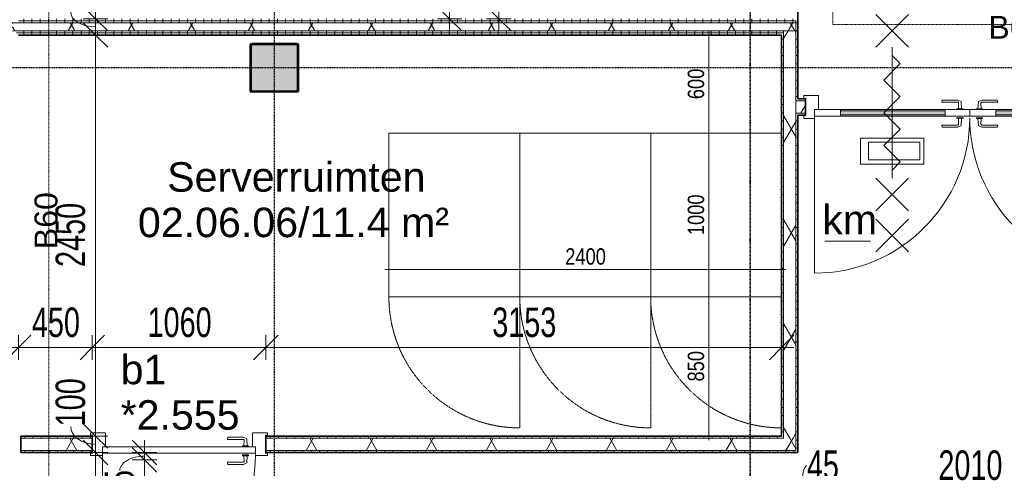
# Model space of a CAD drawing. Header units: millimetres. Extents: x -80560 to 110805, y -11020 to 52719.
# Tile 110 of 182: x 71139 to 77156, y 20153 to 22894. Entities that reach past the tile are written whole.
import ezdxf

# ---------------------------------------------------------------- set-up
doc = ezdxf.new("R2010")
doc.units = ezdxf.units.MM
for name, pattern in [('CENTER2', [20, 8, -4, 4, -4]), ('DASHDOT2', [8, 4, -2, 0, -2]), ('DASHED2-1', [3, 2, -1])]:
    doc.linetypes.add(name, pattern=pattern)
for name, color, linetype, lineweight in [('A-ANNO-DIMS', 211, 'Continuous', 9), ('A-ANNO-DIMS-100', 211, 'Continuous', 9), ('A-ANNO-NOTE', 131, 'Continuous', 18), ('A-AREA-IDEN', 2, 'Continuous', 9), ('A-DETL', 90, 'Continuous', 18), ('A-DETL-GENF', 92, 'Continuous', 18), ('A-DOOR', 31, 'Continuous', 18), ('A-FLOR-OVHD', 1, 'DASHED2-1', 18), ('A-GLAZ', 151, 'Continuous', 18), ('A-GLAZ-IDEN', 152, 'Continuous', 18), ('A-WALL', 113, 'Continuous', 35), ('A-WALL-PATT', 111, 'Continuous', 35), ('G-ANNO-SYMB', 111, 'Continuous', 9), ('G-ANNO-TEXT', 231, 'Continuous', 9), ('I-WALL', 2, 'Continuous', 18), ('S-COLS', 52, 'Continuous', 18), ('S-GRID', 1, 'Continuous', 9)]:
    doc.layers.add(name, color=color, linetype=linetype, lineweight=lineweight)
doc.styles.add('Arial', font='arial.ttf', dxfattribs={"height": 180})
doc.styles.add('Arial_1', font='arial.ttf', dxfattribs={"height": 140})
doc.styles.add('Arial_6', font='arial.ttf', dxfattribs={"width": 0.7, "height": 180})
doc.styles.add('Arial_7', font='arial.ttf', dxfattribs={"width": 0.8, "height": 100})
doc.dimstyles.new('n3o_1_0', dxfattribs={"dimscale": 304.8, "dimtxt": 102.02594, "dimasz": 0, "dimexe": 0.082021, "dimexo": 0.0625, "dimgap": 0, "dimtad": 1, "dimdec": 0, "dimdsep": 46, "dimtxsty": 'Arial_7', "dimblk1": 'NONE', "dimblk2": 'NONE', "dimsah": 1, "dimcen": 0.09, "dimdle": 0.082021, "dimazin": 0, "dimtfac": 1, "dimtdec": 4, "dimtix": 1, "dimtmove": 0, "dimatfit": 3, "dimfxl": 0.082021, "dimfxlon": 1, "dimtvp": 1, "dimtolj": 1, "dimtzin": 0, "dimarcsym": 2})
doc.dimstyles.new('n3o_1_8_1', dxfattribs={"dimscale": 304.8, "dimtxt": 183.646692, "dimasz": 0.492126, "dimexe": 0.246063, "dimexo": 0.0625, "dimgap": 0.032808, "dimtad": 1, "dimdec": 0, "dimdsep": 46, "dimtxsty": 'Arial_6', "dimblk1": 'OBLIQUE', "dimblk2": 'OBLIQUE', "dimsah": 1, "dimcen": 0.09, "dimdle": 0.246063, "dimazin": 0, "dimtfac": 1, "dimtdec": 4, "dimtix": 1, "dimtmove": 1, "dimatfit": 3, "dimfxl": 0.246063, "dimfxlon": 1, "dimtvp": 1, "dimtolj": 1, "dimtzin": 0, "dimarcsym": 2})
doc.dimstyles.new('n3o_1_8_3', dxfattribs={"dimscale": 304.8, "dimtxt": 183.646692, "dimasz": 0.492126, "dimexe": 0.246063, "dimexo": 0.0625, "dimgap": 0.032808, "dimtad": 1, "dimdec": 0, "dimdsep": 46, "dimtxsty": 'Arial_6', "dimblk1": 'OBLIQUE', "dimblk2": 'OBLIQUE', "dimsah": 1, "dimcen": 0.09, "dimdle": 0.246063, "dimazin": 0, "dimtfac": 1, "dimtdec": 4, "dimtix": 1, "dimtmove": 0, "dimatfit": 3, "dimfxl": 0.246063, "dimfxlon": 1, "dimtvp": 1, "dimtolj": 1, "dimtzin": 0, "dimarcsym": 2})
doc.dimstyles.new('n3o_1_8_4', dxfattribs={"dimscale": 304.8, "dimtxt": 183.646692, "dimasz": 0.492126, "dimexe": 0.246063, "dimexo": 0.0625, "dimgap": 0.032808, "dimtad": 1, "dimdec": 0, "dimdsep": 46, "dimtxsty": 'Arial_6', "dimblk1": 'OBLIQUE', "dimblk2": 'OBLIQUE', "dimsah": 1, "dimcen": 0.09, "dimdle": 0.246063, "dimazin": 0, "dimtfac": 1, "dimtdec": 4, "dimtix": 1, "dimtmove": 0, "dimatfit": 3, "dimfxl": 0.246063, "dimfxlon": 1, "dimtvp": 1, "dimtolj": 1, "dimtzin": 0, "dimarcsym": 2})
pattern_1 = [(360, (75794.82, 21575), (1e-13, 50), [])]
pattern_2 = [(60, (24894.82, 0), (-274.963, 158.75), []), (120, (24894.82, 0), (-274.963, -158.75), [])]
pattern_3 = [(270, (77089.57, 22410.5), (50, 2e-13), [])]
pattern_4 = [(270, (73519.82, 20350), (50, 1e-13), [])]
pattern_5 = [(270, (73513.57, 22900), (50, 3e-15), [])]

# ---------------------------------------------------------------- blocks, each defined once
blk = doc.blocks.new('19112_SW_LeonardoCollege_R2020_rvt-1-DO_02 tweede verdieping')
at = {"layer": 'S-COLS', "lineweight": 5}
h = blk.add_hatch(dxfattribs=at)
h.set_pattern_fill('FP_164', color=256, style=0, pattern_type=2)
h.set_pattern_definition([(45, (0, 0), (-99.99975, 99.99975), []), (45, (85, 0), (-99.99975, 99.99975), []), (45, (90, 0), (-99.99975, 99.99975), []), (45, (95, 0), (-99.99975, 99.99975), []), (45, (100, 0), (-99.99975, 99.99975), []), (45, (105, 0), (-99.99975, 99.99975), []), (45, (110, 0), (-99.99975, 99.99975), []), (45, (115, 0), (-99.99975, 99.99975), [])])
h.paths.add_polyline_path([(47938, 22450), (47946.5, 22453.5), (47950, 22462), (47950, 22738), (47946.5, 22746.5), (47938, 22750), (47662, 22750), (47653.5, 22746.5), (47650, 22738), (47650, 22462), (47653.5, 22453.5), (47662, 22450)], flags=0)
h.paths.add_polyline_path([(47666, 22458), (47660.3, 22460.3), (47658, 22466), (47658, 22734), (47660.3, 22739.7), (47666, 22742), (47934, 22742), (47939.7, 22739.7), (47942, 22734), (47942, 22466), (47939.7, 22460.3), (47934, 22458)], flags=0)
blk.add_hatch(color=256, dxfattribs=at).paths.add_polyline_path([(47666, 22458), (47934, 22458), (47939.7, 22460.3), (47942, 22466), (47942, 22734), (47939.7, 22739.7), (47934, 22742), (47666, 22742), (47660.3, 22739.7), (47658, 22734), (47658, 22466), (47660.3, 22460.3)], flags=0)
at = {"layer": 'S-COLS'}
for p, q in [((47938, 22750), (47662, 22750)), ((47650, 22738), (47650, 22462)), ((47658, 22466), (47658, 22734)), ((47666, 22742), (47934, 22742)), ((47942, 22734), (47942, 22466)), ((47950, 22462), (47950, 22738)), ((47662, 22450), (47938, 22450)), ((47934, 22458), (47666, 22458))]:
    blk.add_line(p, q, dxfattribs=at)
at = {"layer": 'S-COLS', "lineweight": 35}
for p, q in [((47658, 22734), (47658, 22466)), ((47934, 22742), (47666, 22742)), ((47942, 22466), (47942, 22734)), ((47666, 22458), (47934, 22458))]:
    blk.add_line(p, q, dxfattribs=at)
at = {"layer": 'S-COLS'}
for centre, radius, start, end in [((47662, 22738), 12, 90, 180), ((47938, 22738), 12, 0, 90), ((47666, 22734), 8, 90, 180), ((47934, 22734), 8, 0, 90), ((47662, 22462), 12, 180, 270), ((47666, 22466), 8, 180, 270), ((47934, 22466), 8, 270, 0), ((47938, 22462), 12, 270, 0)]:
    blk.add_arc(centre, radius, start, end, dxfattribs=at)
at = {"layer": 'S-COLS', "lineweight": 35}
for centre, start, end in [((47666, 22734), 90, 180), ((47934, 22734), 0, 90), ((47666, 22466), 180, 270), ((47934, 22466), 270, 0)]:
    blk.add_arc(centre, 8, start, end, dxfattribs=at)
blk = doc.blocks.new('32_n3o_deur_dubbel - 90x139_25_K_930x2_2410x2030_60zs_glasdeur _kleefmagneet_-34331232-DO_02 tweede verdieping')
at = {"layer": 'A-GLAZ'}
for p, q in [((-950, 69.5), (-1015, 69.5)), ((-1015, 69.5), (-1015, 52.5)), ((-950, 55.5), (-950, 69.5)), ((1015, 69.5), (950, 69.5)), ((950, 69.5), (950, 55.5)), ((1015, 52.5), (1015, 69.5)), ((-1015, 52.5), (-1003, 52.5)), ((-1003, 52.5), (-1003, -52.5)), ((-925, -69.5), (-925, 15.5)), ((925, 15.5), (925, -69.5)), ((1003, -52.5), (1003, 52.5)), ((1003, 52.5), (1015, 52.5)), ((-1003, -52.5), (-1015, -52.5)), ((-1015, -52.5), (-1015, -69.5)), ((1015, -52.5), (1003, -52.5)), ((1015, -69.5), (1015, -52.5)), ((-1015, -69.5), (-925, -69.5)), ((925, -69.5), (1015, -69.5))]:
    blk.add_line(p, q, dxfattribs=at)
blk = doc.blocks.new('30_n3o_deur_glasstrook - 40mm_draai_60min_zs_LS_dubbel-33400302-DO_02 tweede verdieping')
at = {"layer": 'A-DOOR'}
blk.add_hatch(color=256, dxfattribs=at).paths.add_polyline_path([(-160, 32), (-800, 32), (-800, 8), (-160, 8)], flags=0)
for p, q in [((-668.8, 175), (-668.8, 333.3)), ((-668.8, 333.3), (-281.2, 333.3)), ((-643.8, 200), (-643.8, 306.7)), ((-643.8, 306.7), (-331.2, 306.7)), ((-331.2, 306.7), (-331.2, 200)), ((-281.2, 333.3), (-281.2, 175)), ((-331.2, 200), (-643.8, 200)), ((-281.2, 175), (-668.8, 175)), ((-800, 40), (-950, 40)), ((-950, 40), (-950, 0)), ((-950, 0), (-800, 0)), ((-800, 0), (-800, 40)), ((-800, 40), (-160, 40)), ((-160, 32), (-800, 32)), ((-800, 32), (-800, 8)), ((-800, 8), (-160, 8)), ((-160, 0), (-800, 0)), ((0, 40), (-160, 40)), ((-160, 40), (-160, 0)), ((-160, 8), (-160, 32)), ((-160, 0), (0, 0)), ((0, 0), (0, 40))]:
    blk.add_line(p, q, dxfattribs=at)
blk = doc.blocks.new('30_n3o_deur_glasstrook - 40mm_draai_60min_zs_RS-33400324-DO_02 tweede verdieping')
at = {"layer": 'A-DOOR'}
blk.add_hatch(color=256, dxfattribs=at).paths.add_polyline_path([(-160, 32), (-800, 32), (-800, 8), (-160, 8)], flags=0)
for p, q in [((-668.8, 175), (-668.8, 333.3)), ((-668.8, 333.3), (-281.2, 333.3)), ((-643.8, 200), (-643.8, 306.7)), ((-643.8, 306.7), (-331.2, 306.7)), ((-331.2, 306.7), (-331.2, 200)), ((-281.2, 333.3), (-281.2, 175)), ((-331.2, 200), (-643.8, 200)), ((-281.2, 175), (-668.8, 175)), ((-800, 40), (-950, 40)), ((-950, 40), (-950, 0)), ((-950, 0), (-800, 0)), ((-800, 0), (-800, 40)), ((-800, 40), (-160, 40)), ((-160, 32), (-800, 32)), ((-800, 32), (-800, 8)), ((-800, 8), (-160, 8)), ((-160, 0), (-800, 0)), ((0, 40), (-160, 40)), ((-160, 40), (-160, 0)), ((-160, 8), (-160, 32)), ((-160, 0), (0, 0)), ((0, 0), (0, 40))]:
    blk.add_line(p, q, dxfattribs=at)
blk = doc.blocks.new('30_n3o_beslag_deurkruk_met_schild - std-875116-DO_02 tweede verdieping')
at = {"layer": 'A-DOOR'}
for p, q in [((-18.5, 0), (-18.5, -5)), ((18.5, -5), (18.5, 0)), ((-18.5, -5), (18.5, -5)), ((-7.8, -48.4), (-10, -5)), ((12.7, -58), (-7.8, -48.4)), ((10, -5), (8.3, -39.7)), ((108, -58), (12.7, -58)), ((13.3, -45), (111, -45)), ((111, -45), (108, -58))]:
    blk.add_line(p, q, dxfattribs=at)
at = {"layer": 'A-DOOR', "flags": 128}
blk.add_lwpolyline([(8.3, -39.7), (8.6, -41.7), (9.6, -43.4), (11.3, -44.6), (13.3, -45)], dxfattribs=at)
blk = doc.blocks.new('30_n3o_beslag_deurkruk_met_schild - std-V363-DO_02 tweede verdieping')
at = {"layer": 'A-DOOR'}
for p, q in [((18.5, 5), (-18.5, 5)), ((-18.5, 5), (-18.5, 0)), ((-10, 5), (-7.8, 48.4)), ((-7.8, 48.4), (12.7, 58)), ((8.3, 39.7), (10, 5)), ((12.7, 58), (108, 58)), ((111, 45), (13.3, 45)), ((18.5, 0), (18.5, 5)), ((108, 58), (111, 45)), ((-18.5, 0), (18.5, 0))]:
    blk.add_line(p, q, dxfattribs=at)
at = {"layer": 'A-DOOR', "flags": 128}
blk.add_lwpolyline([(13.3, 45), (11.3, 44.6), (9.6, 43.4), (8.6, 41.7), (8.3, 39.7)], dxfattribs=at)
blk = doc.blocks.new('00_n3o_symbool_swingangle - std-33400323-DO_02 tweede verdieping')
at = {"layer": 'A-DOOR'}
blk.add_line((-415, -10), (-415, -960), dxfattribs=at)
blk.add_arc((-415, -10), 950, 270, 0, dxfattribs=at)
blk = doc.blocks.new('30_n3o_beslag_deurkruk_met_schild - std-887349-DO_02 tweede verdieping')
at = {"layer": 'A-DOOR'}
for p, q in [((18.5, 5), (-18.5, 5)), ((-18.5, 5), (-18.5, 0)), ((-10, 5), (-7.8, 48.4)), ((-7.8, 48.4), (12.7, 58)), ((8.3, 39.7), (10, 5)), ((12.7, 58), (108, 58)), ((111, 45), (13.3, 45)), ((18.5, 0), (18.5, 5)), ((108, 58), (111, 45))]:
    blk.add_line(p, q, dxfattribs=at)
at = {"layer": 'A-DOOR', "flags": 128}
blk.add_lwpolyline([(13.3, 45), (11.3, 44.6), (9.6, 43.4), (8.6, 41.7), (8.3, 39.7)], dxfattribs=at)
blk = doc.blocks.new('30_n3o_beslag_deurkruk_met_schild - std-V364-DO_02 tweede verdieping')
at = {"layer": 'A-DOOR'}
for p, q in [((18.5, 0), (-18.5, 0)), ((-18.5, 0), (-18.5, -5)), ((18.5, -5), (18.5, 0)), ((-18.5, -5), (18.5, -5)), ((-7.8, -48.4), (-10, -5)), ((12.7, -58), (-7.8, -48.4)), ((10, -5), (8.3, -39.7)), ((108, -58), (12.7, -58)), ((13.3, -45), (111, -45)), ((111, -45), (108, -58))]:
    blk.add_line(p, q, dxfattribs=at)
at = {"layer": 'A-DOOR', "flags": 128}
blk.add_lwpolyline([(8.3, -39.7), (8.6, -41.7), (9.6, -43.4), (11.3, -44.6), (13.3, -45)], dxfattribs=at)
blk = doc.blocks.new('00_n3o_symbool_swingangle - std-33400336-DO_02 tweede verdieping')
at = {"layer": 'A-DOOR'}
blk.add_line((-415, 10), (-415, 960), dxfattribs=at)
blk.add_arc((-415, 10), 950, 360, 90, dxfattribs=at)
blk = doc.blocks.new('32_n3o_deur_enkel - 90x139_17_K_930_2410x1080-34072155-DO_02 tweede verdieping')
at = {"layer": 'A-GLAZ'}
for p, q in [((-467, 69.5), (-540, 69.5)), ((-540, 69.5), (-540, 54.5)), ((-467, 55.5), (-467, 69.5)), ((540, 69.5), (467, 69.5)), ((467, 69.5), (467, 55.5)), ((540, 54.5), (540, 69.5)), ((-540, 54.5), (-528, 54.5)), ((-528, 54.5), (-528, -54.5)), ((-450, -69.5), (-450, 15.5)), ((450, 15.5), (450, -69.5)), ((528, -54.5), (528, 54.5)), ((528, 54.5), (540, 54.5)), ((-528, -54.5), (-540, -54.5)), ((-540, -54.5), (-540, -69.5)), ((540, -54.5), (528, -54.5)), ((540, -69.5), (540, -54.5)), ((-540, -69.5), (-450, -69.5)), ((450, -69.5), (540, -69.5))]:
    blk.add_line(p, q, dxfattribs=at)
blk = doc.blocks.new('30_n3o_deur_dicht - 40mm_draai_LS-31987334-DO_02 tweede verdieping')
at = {"layer": 'A-DOOR'}
for p, q in [((0, 40), (-934, 40)), ((-934, 40), (-934, 0)), ((-934, 0), (0, 0)), ((0, 0), (0, 40))]:
    blk.add_line(p, q, dxfattribs=at)
blk = doc.blocks.new('00_n3o_symbool_swingangle - std-31745489-DO_02 tweede verdieping')
at = {"layer": 'A-DOOR'}
blk.add_line((-415, -10), (-415, -944), dxfattribs=at)
blk.add_arc((-415, -10), 934, 270, 0, dxfattribs=at)
blk = doc.blocks.new('01_n3o_symbool_lijn_met_tekst - brandwerend_B60-31177836-DO_02 tweede verdieping')
at = {"layer": 'A-DETL-GENF', "color": 3, "linetype": 'DASHDOT2'}
blk.add_line((0, 0), (3167.5, 0), dxfattribs=at)
blk = doc.blocks.new('01_n3o_symbool_lijn_met_tekst - brandwerend_B60-32697631-DO_02 tweede verdieping')
at = {"layer": 'A-DETL-GENF', "color": 3, "linetype": 'DASHDOT2'}
blk.add_line((0, 0), (340.5, 0), dxfattribs=at)
blk = doc.blocks.new('01_n3o_symbool_lijn_met_tekst - brandwerend_B60-31858809-DO_02 tweede verdieping')
at = {"layer": 'A-DETL-GENF', "color": 3, "linetype": 'DASHDOT2'}
blk.add_line((0, 0), (2160, 0), dxfattribs=at)
blk = doc.blocks.new('DIMBLOCK129-DO_02 tweede verdieping')
at = {"layer": 'A-ANNO-DIMS-100'}
for p, q in [((73369.8, 21367.4), (75819.8, 21367.4)), ((73394.8, 21367.4), (73394.8, 21392.4)), ((73394.8, 21367.4), (73394.8, 21342.4)), ((75794.8, 21367.4), (75794.8, 21392.4)), ((75794.8, 21367.4), (75794.8, 21342.4))]:
    blk.add_line(p, q, dxfattribs=at)
at = {"layer": 'A-ANNO-DIMS-100', "color": 0, "insert": (74472.4, 21497.2), "char_height": 100, "width": 293.835, "attachment_point": 1, "line_spacing_factor": 0.941778, "style": 'Arial_7'}
blk.add_mtext('2400', dxfattribs=at)
blk = doc.blocks.new('_None')
blk = doc.blocks.new('DIMBLOCK130-DO_02 tweede verdieping')
at = {"layer": 'A-ANNO-DIMS-100'}
for p, q in [((75350.8, 21200), (75325.8, 21200)), ((75350.8, 20325), (75350.8, 21200)), ((75350.8, 21200), (75375.8, 21200)), ((75350.8, 20350), (75325.8, 20350)), ((75350.8, 20350), (75375.8, 20350))]:
    blk.add_line(p, q, dxfattribs=at)
at = {"layer": 'A-ANNO-DIMS-100', "color": 0, "insert": (75221, 20683.2), "char_height": 100, "width": 220.376, "attachment_point": 1, "rotation": 90, "line_spacing_factor": 0.941778, "style": 'Arial_7'}
blk.add_mtext('850', dxfattribs=at)
blk = doc.blocks.new('DIMBLOCK131-DO_02 tweede verdieping')
at = {"layer": 'A-ANNO-DIMS-100'}
for p, q in [((75350.8, 22200), (75325.8, 22200)), ((75350.8, 21200), (75350.8, 22200)), ((75350.8, 22200), (75375.8, 22200)), ((75350.8, 21200), (75325.8, 21200)), ((75350.8, 21200), (75375.8, 21200))]:
    blk.add_line(p, q, dxfattribs=at)
at = {"layer": 'A-ANNO-DIMS-100', "color": 0, "insert": (75221, 21577.6), "char_height": 100, "width": 293.835, "attachment_point": 1, "rotation": 90, "line_spacing_factor": 0.941778, "style": 'Arial_7'}
blk.add_mtext('1000', dxfattribs=at)
blk = doc.blocks.new('DIMBLOCK132-DO_02 tweede verdieping')
at = {"layer": 'A-ANNO-DIMS-100'}
for p, q in [((75350.8, 22200), (75350.8, 22825)), ((75350.8, 22800), (75325.8, 22800)), ((75350.8, 22800), (75375.8, 22800)), ((75350.8, 22200), (75325.8, 22200)), ((75350.8, 22200), (75375.8, 22200))]:
    blk.add_line(p, q, dxfattribs=at)
at = {"layer": 'A-ANNO-DIMS-100', "color": 0, "insert": (75221, 22408.2), "char_height": 100, "width": 220.376, "attachment_point": 1, "rotation": 90, "line_spacing_factor": 0.941778, "style": 'Arial_7'}
blk.add_mtext('600', dxfattribs=at)
blk = doc.blocks.new('DIMBLOCK382-DO_02 tweede verdieping')
at = {"layer": 'A-ANNO-DIMS-100'}
for p, q in [((71601.7, 34965), (71526.7, 35040)), ((71676.7, 34965), (71526.7, 34965)), ((71601.7, 34965), (71601.7, 22900)), ((71601.7, 34965), (71676.7, 34890)), ((71601.7, 34965), (71676.7, 34965)), ((71601.7, 22900), (71526.7, 22975)), ((71676.7, 22900), (71526.7, 22900)), ((71601.7, 22900), (71676.7, 22825)), ((71601.7, 22900), (71676.7, 22900))]:
    blk.add_line(p, q, dxfattribs=at)
at = {"layer": 'A-ANNO-DIMS-100', "color": 0, "insert": (71358, 28692.3), "char_height": 180, "width": 576.368, "attachment_point": 1, "rotation": 90, "line_spacing_factor": 0.941778, "style": 'Arial_6'}
blk.add_mtext('12065', dxfattribs=at)
blk = doc.blocks.new('_Oblique')
at = {"color": 0, "linetype": 'ByBlock', "lineweight": -2}
blk.add_line((-0.5, -0.5), (0.5, 0.5), dxfattribs=at)
blk = doc.blocks.new('DIMBLOCK383-DO_02 tweede verdieping')
at = {"layer": 'A-ANNO-DIMS-100'}
for p, q in [((71601.7, 22900), (71526.7, 22975)), ((71676.7, 22900), (71526.7, 22900)), ((71601.7, 22800), (71526.7, 22875)), ((71601.7, 22900), (71601.7, 22800)), ((71601.7, 22900), (71676.7, 22825)), ((71601.7, 22900), (71676.7, 22900)), ((71676.7, 22800), (71526.7, 22800)), ((71601.7, 22800), (71676.7, 22725)), ((71601.7, 22800), (71676.7, 22800))]:
    blk.add_line(p, q, dxfattribs=at)
blk.add_ellipse((71601.7, 22941.5), major_axis=(151.3, 0), ratio=0.604666, start_param=3.141593, end_param=4.712389, dxfattribs=at)
at = {"layer": 'A-ANNO-DIMS-100', "color": 0, "insert": (71358, 22941.5), "char_height": 180, "width": 345.821, "attachment_point": 1, "rotation": 90, "line_spacing_factor": 0.941778, "style": 'Arial_6'}
blk.add_mtext('100', dxfattribs=at)
blk = doc.blocks.new('DIMBLOCK384-DO_02 tweede verdieping')
at = {"layer": 'A-ANNO-DIMS-100'}
for p, q in [((71601.7, 22800), (71526.7, 22875)), ((71676.7, 22800), (71526.7, 22800)), ((71601.7, 22800), (71601.7, 20350)), ((71601.7, 22800), (71676.7, 22725)), ((71601.7, 22800), (71676.7, 22800)), ((71601.7, 20350), (71526.7, 20425)), ((71676.7, 20350), (71526.7, 20350)), ((71601.7, 20350), (71676.7, 20275)), ((71601.7, 20350), (71676.7, 20350))]:
    blk.add_line(p, q, dxfattribs=at)
at = {"layer": 'A-ANNO-DIMS-100', "color": 0, "insert": (71358, 21382.9), "char_height": 180, "width": 461.094, "attachment_point": 1, "rotation": 90, "line_spacing_factor": 0.941778, "style": 'Arial_6'}
blk.add_mtext('2450', dxfattribs=at)
blk = doc.blocks.new('DIMBLOCK385-DO_02 tweede verdieping')
at = {"layer": 'A-ANNO-DIMS-100'}
for p, q in [((71601.7, 20350), (71526.7, 20425)), ((71676.7, 20350), (71526.7, 20350)), ((71601.7, 20350), (71601.7, 20250)), ((71601.7, 20350), (71676.7, 20275)), ((71601.7, 20350), (71676.7, 20350)), ((71601.7, 20250), (71526.7, 20325)), ((71676.7, 20250), (71526.7, 20250)), ((71601.7, 20250), (71676.7, 20175)), ((71601.7, 20250), (71676.7, 20250))]:
    blk.add_line(p, q, dxfattribs=at)
blk.add_ellipse((71601.7, 20409.3), major_axis=(151.3, 0), ratio=0.722594, start_param=3.141593, end_param=4.712389, dxfattribs=at)
at = {"layer": 'A-ANNO-DIMS-100', "color": 0, "insert": (71358, 20409.3), "char_height": 180, "width": 345.821, "attachment_point": 1, "rotation": 90, "line_spacing_factor": 0.941778, "style": 'Arial_6'}
blk.add_mtext('100', dxfattribs=at)
blk = doc.blocks.new('DIMBLOCK386-DO_02 tweede verdieping')
at = {"layer": 'A-ANNO-DIMS-100'}
for p, q in [((71601.7, 20250), (71526.7, 20325)), ((71676.7, 20250), (71526.7, 20250)), ((71601.7, 20250), (71601.7, 18150)), ((71601.7, 20250), (71676.7, 20175)), ((71601.7, 20250), (71676.7, 20250)), ((71601.7, 18150), (71526.7, 18225)), ((71676.7, 18150), (71526.7, 18150)), ((71601.7, 18150), (71676.7, 18075)), ((71601.7, 18150), (71676.7, 18150))]:
    blk.add_line(p, q, dxfattribs=at)
at = {"layer": 'A-ANNO-DIMS-100', "color": 0, "insert": (71358, 19007.9), "char_height": 180, "width": 461.094, "attachment_point": 1, "rotation": 90, "line_spacing_factor": 0.941778, "style": 'Arial_6'}
blk.add_mtext('2100', dxfattribs=at)
blk = doc.blocks.new('DIMBLOCK527-DO_02 tweede verdieping')
at = {"layer": 'A-ANNO-DIMS-100'}
for p, q in [((71901.7, 20205), (71826.7, 20280)), ((71826.7, 20205), (71976.7, 20205)), ((71901.7, 20205), (71826.7, 20205)), ((71901.7, 18195), (71901.7, 20205)), ((71901.7, 20205), (71976.7, 20130)), ((71901.7, 18195), (71826.7, 18270)), ((71826.7, 18195), (71976.7, 18195)), ((71901.7, 18195), (71826.7, 18195)), ((71901.7, 18195), (71976.7, 18120))]:
    blk.add_line(p, q, dxfattribs=at)
at = {"layer": 'A-ANNO-DIMS-100', "color": 0, "insert": (71658, 19007.9), "char_height": 180, "width": 461.094, "attachment_point": 1, "rotation": 90, "line_spacing_factor": 0.941778, "style": 'Arial_6'}
blk.add_mtext('2010', dxfattribs=at)
blk = doc.blocks.new('DIMBLOCK528-DO_02 tweede verdieping')
at = {"layer": 'A-ANNO-DIMS-100'}
for p, q in [((71901.7, 20250), (71826.7, 20325)), ((71901.7, 20205), (71826.7, 20280)), ((71901.7, 20205), (71901.7, 20325)), ((71826.7, 20250), (71976.7, 20250)), ((71901.7, 20250), (71826.7, 20250)), ((71901.7, 20250), (71976.7, 20175)), ((71826.7, 20205), (71976.7, 20205)), ((71901.7, 20205), (71826.7, 20205)), ((71901.7, 20205), (71976.7, 20130))]:
    blk.add_line(p, q, dxfattribs=at)
blk.add_ellipse((71901.7, 20139), major_axis=(151.3, 0), ratio=0.585223, start_param=1.570796, end_param=3.141593, dxfattribs=at)
at = {"layer": 'A-ANNO-DIMS-100', "color": 0, "insert": (71658, 19946.9), "char_height": 180, "width": 230.547, "attachment_point": 1, "rotation": 90, "line_spacing_factor": 0.941778, "style": 'Arial_6'}
blk.add_mtext('45', dxfattribs=at)
blk = doc.blocks.new('DIMBLOCK530-DO_02 tweede verdieping')
at = {"layer": 'A-ANNO-DIMS-100'}
for p, q in [((71132.3, 20891.5), (71207.3, 20966.5)), ((71132.3, 20966.5), (71132.3, 20816.5)), ((71132.3, 20891.5), (71132.3, 20966.5)), ((71582.3, 20891.5), (71657.3, 20966.5)), ((71582.3, 20816.5), (71582.3, 20966.5)), ((71057.3, 20891.5), (71582.3, 20891.5)), ((71132.3, 20891.5), (71057.3, 20816.5)), ((71582.3, 20891.5), (71507.3, 20816.5)), ((71582.3, 20891.5), (71582.3, 20816.5))]:
    blk.add_line(p, q, dxfattribs=at)
at = {"layer": 'A-ANNO-DIMS-100', "color": 0, "insert": (71213.2, 21135.2), "char_height": 180, "width": 345.821, "attachment_point": 1, "line_spacing_factor": 0.941778, "style": 'Arial_6'}
blk.add_mtext('450', dxfattribs=at)
blk = doc.blocks.new('DIMBLOCK531-DO_02 tweede verdieping')
at = {"layer": 'A-ANNO-DIMS-100'}
for p, q in [((71582.3, 20891.5), (71657.3, 20966.5)), ((71582.3, 20816.5), (71582.3, 20966.5)), ((72642.3, 20891.5), (72717.3, 20966.5)), ((72642.3, 20816.5), (72642.3, 20966.5)), ((71582.3, 20891.5), (71507.3, 20816.5)), ((71582.3, 20891.5), (72642.3, 20891.5)), ((71582.3, 20891.5), (71582.3, 20816.5)), ((72642.3, 20891.5), (72567.3, 20816.5)), ((72642.3, 20891.5), (72642.3, 20816.5))]:
    blk.add_line(p, q, dxfattribs=at)
at = {"layer": 'A-ANNO-DIMS-100', "color": 0, "insert": (71920.2, 21135.2), "char_height": 180, "width": 461.094, "attachment_point": 1, "line_spacing_factor": 0.941778, "style": 'Arial_6'}
blk.add_mtext('1060', dxfattribs=at)
blk = doc.blocks.new('DIMBLOCK532-DO_02 tweede verdieping')
at = {"layer": 'A-ANNO-DIMS-100'}
for p, q in [((72642.3, 20891.5), (72717.3, 20966.5)), ((72642.3, 20816.5), (72642.3, 20966.5)), ((75794.8, 20891.5), (75869.8, 20966.5)), ((75794.8, 20966.5), (75794.8, 20816.5)), ((75794.8, 20891.5), (75794.8, 20966.5)), ((72642.3, 20891.5), (72567.3, 20816.5)), ((72642.3, 20891.5), (75869.8, 20891.5)), ((72642.3, 20891.5), (72642.3, 20816.5)), ((75794.8, 20891.5), (75719.8, 20816.5))]:
    blk.add_line(p, q, dxfattribs=at)
at = {"layer": 'A-ANNO-DIMS-100', "color": 0, "insert": (74026.4, 21135.2), "char_height": 180, "width": 461.094, "attachment_point": 1, "line_spacing_factor": 0.941778, "style": 'Arial_6'}
blk.add_mtext('3153', dxfattribs=at)
blk = doc.blocks.new('DIMBLOCK536-DO_02 tweede verdieping')
at = {"layer": 'A-ANNO-DIMS-100'}
for p, q in [((75894.8, 20018.6), (75969.8, 20093.6)), ((75894.8, 20093.6), (75894.8, 19943.6)), ((75894.8, 20018.6), (75894.8, 20093.6)), ((75939.8, 20018.6), (76014.8, 20093.6)), ((75939.8, 20093.6), (75939.8, 19943.6)), ((75939.8, 20018.6), (75939.8, 20093.6)), ((75819.8, 20018.6), (75939.8, 20018.6)), ((75894.8, 20018.6), (75819.8, 19943.6)), ((75939.8, 20018.6), (75864.8, 19943.6))]:
    blk.add_line(p, q, dxfattribs=at)
blk.add_ellipse((75949.1, 20018.6), major_axis=(0, 151.3), ratio=0.210039, start_param=0, end_param=1.570796, dxfattribs=at)
at = {"layer": 'A-ANNO-DIMS-100', "color": 0, "insert": (75949.1, 20262.2), "char_height": 180, "width": 230.547, "attachment_point": 1, "line_spacing_factor": 0.941778, "style": 'Arial_6'}
blk.add_mtext('45', dxfattribs=at)
blk = doc.blocks.new('DIMBLOCK537-DO_02 tweede verdieping')
at = {"layer": 'A-ANNO-DIMS-100'}
for p, q in [((75939.8, 20018.6), (76014.8, 20093.6)), ((75939.8, 20093.6), (75939.8, 19943.6)), ((75939.8, 20018.6), (75939.8, 20093.6)), ((77949.8, 20018.6), (78024.8, 20093.6)), ((77949.8, 20093.6), (77949.8, 19943.6)), ((77949.8, 20018.6), (77949.8, 20093.6)), ((75939.8, 20018.6), (75864.8, 19943.6)), ((75939.8, 20018.6), (77949.8, 20018.6)), ((77949.8, 20018.6), (77874.8, 19943.6))]:
    blk.add_line(p, q, dxfattribs=at)
at = {"layer": 'A-ANNO-DIMS-100', "color": 0, "insert": (76752.7, 20262.2), "char_height": 180, "width": 461.094, "attachment_point": 1, "line_spacing_factor": 0.941778, "style": 'Arial_6'}
blk.add_mtext('2010', dxfattribs=at)
blk = doc.blocks.new('DIMBLOCK554-DO_02 tweede verdieping')
at = {"layer": 'A-ANNO-DIMS-100'}
for p, q in [((74066.1, 23500), (73991.1, 23575)), ((74141.1, 23500), (73991.1, 23500)), ((74066.1, 23500), (74066.1, 22825)), ((74066.1, 23500), (74141.1, 23425)), ((74066.1, 23500), (74141.1, 23500)), ((74066.1, 22900), (73991.1, 22975)), ((74141.1, 22900), (73991.1, 22900)), ((74066.1, 22900), (74141.1, 22825)), ((74066.1, 22900), (74141.1, 22900))]:
    blk.add_line(p, q, dxfattribs=at)
at = {"layer": 'A-ANNO-DIMS-100', "color": 0, "insert": (73822.4, 23055.9), "char_height": 180, "width": 345.821, "attachment_point": 1, "rotation": 90, "line_spacing_factor": 0.941778, "style": 'Arial_6'}
blk.add_mtext('600', dxfattribs=at)
blk = doc.blocks.new('DIMBLOCK679-DO_02 tweede verdieping')
at = {"layer": 'A-ANNO-DIMS-100'}
for p, q in [((73766.1, 24100), (73691.1, 24175)), ((73691.1, 24100), (73841.1, 24100)), ((73766.1, 24100), (73691.1, 24100)), ((73766.1, 24100), (73766.1, 22825)), ((73766.1, 24100), (73841.1, 24025)), ((73766.1, 22900), (73691.1, 22975)), ((73841.1, 22900), (73691.1, 22900)), ((73766.1, 22900), (73841.1, 22825)), ((73766.1, 22900), (73841.1, 22900))]:
    blk.add_line(p, q, dxfattribs=at)
at = {"layer": 'A-ANNO-DIMS-100', "color": 0, "insert": (73522.4, 23307.9), "char_height": 180, "width": 461.094, "attachment_point": 1, "rotation": 90, "line_spacing_factor": 0.941778, "style": 'Arial_6'}
blk.add_mtext('1200', dxfattribs=at)

msp = doc.modelspace()

# ---------------------------------------------------------------- hatches: boundary and pattern name
at = {"layer": 'A-WALL-PATT', "lineweight": 18}
h = msp.add_hatch(dxfattribs=at)
h.set_pattern_fill('FP_2', color=256, style=0, pattern_type=2)
h.set_pattern_definition(pattern_2)
h.paths.add_polyline_path([(75882.3, 22825), (75882.3, 22875), (71094.8, 22875), (71094.8, 22825), (75807.3, 22825)], flags=0)
h = msp.add_hatch(dxfattribs=at)
h.set_pattern_fill('FP_115', color=256, angle=-270, style=0, pattern_type=2)
h.set_pattern_definition(pattern_5)
h.paths.add_polyline_path([(75882.3, 22875), (75882.3, 22887.5), (71119.8, 22887.5), (71119.8, 22875), (75654.8, 22875)], flags=0)
h = msp.add_hatch(dxfattribs=at)
h.set_pattern_fill('FP_115', color=256, angle=-270, style=0, pattern_type=2)
h.set_pattern_definition(pattern_5)
h.paths.add_polyline_path([(75894.8, 22887.5), (75894.8, 22900), (71132.3, 22900), (71132.3, 22887.5), (75882.3, 22887.5)], flags=0)
h = msp.add_hatch(dxfattribs=at)
h.set_pattern_fill('FP_60', color=256, angle=90, style=0, pattern_type=2)
h.set_pattern_definition(pattern_1)
h.paths.add_polyline_path([(75882.3, 20262.5), (75894.8, 20262.5), (75894.8, 22323), (75882.3, 22323), (75882.3, 20337.5)], flags=0)
h.paths.add_polyline_path([(75882.3, 22398), (75894.8, 22398), (75894.8, 22887.5), (75882.3, 22887.5), (75882.3, 22586.3)], flags=0)
h = msp.add_hatch(dxfattribs=at)
h.set_pattern_fill('FP_115', color=256, angle=-270, style=0, pattern_type=2)
h.set_pattern_definition(pattern_5)
h.paths.add_polyline_path([(71119.8, 22812.5), (75807.3, 22812.5), (75807.3, 22825), (71119.8, 22825)], flags=0)
h = msp.add_hatch(dxfattribs=at)
h.set_pattern_fill('FP_115', color=256, angle=-270, style=0, pattern_type=2)
h.set_pattern_definition(pattern_5)
h.paths.add_polyline_path([(75807.3, 22800), (75807.3, 22812.5), (71132.3, 22812.5), (71132.3, 22800), (75794.8, 22800)], flags=0)
h = msp.add_hatch(dxfattribs=at)
h.set_pattern_fill('FP_2', color=256, style=0, pattern_type=2)
h.set_pattern_definition(pattern_2)
h.paths.add_polyline_path([(75807.3, 20337.5), (75882.3, 20337.5), (75882.3, 22825), (75807.3, 22825), (75807.3, 20350)], flags=0)
h = msp.add_hatch(dxfattribs=at)
h.set_pattern_fill('FP_60', color=256, angle=90, style=0, pattern_type=2)
h.set_pattern_definition(pattern_1)
h.paths.add_polyline_path([(75794.8, 20350), (75807.3, 20350), (75807.3, 22800), (75794.8, 22800), (75794.8, 21586.6)], flags=0)
h = msp.add_hatch(dxfattribs=at)
h.set_pattern_fill('FP_2', color=256, style=0, pattern_type=2)
h.set_pattern_definition(pattern_2)
h.paths.add_polyline_path([(78004.2, 22323), (78284.3, 22323), (78284.3, 22398), (77949.8, 22398), (77949.8, 22323)], flags=0)
h.paths.add_polyline_path([(75939.8, 22323), (75939.8, 22398), (75882.3, 22398), (75882.3, 22323), (75894.8, 22323)], flags=0)
h = msp.add_hatch(dxfattribs=at)
h.set_pattern_fill('FP_100', color=256, angle=-270, style=0, pattern_type=2)
h.set_pattern_definition(pattern_3)
h.paths.add_polyline_path([(78284.3, 22398), (78284.3, 22410.5), (77949.8, 22410.5), (77949.8, 22398), (78004.2, 22398)], flags=0)
h.paths.add_polyline_path([(75894.8, 22398), (75939.8, 22398), (75939.8, 22410.5), (75894.8, 22410.5)], flags=0)
h = msp.add_hatch(dxfattribs=at)
h.set_pattern_fill('FP_100', color=256, angle=-270, style=0, pattern_type=2)
h.set_pattern_definition(pattern_3)
h.paths.add_polyline_path([(78004.2, 22310.5), (78284.3, 22310.5), (78284.3, 22323), (77949.8, 22323), (77949.8, 22310.5)], flags=0)
h.paths.add_polyline_path([(75894.8, 22310.5), (75939.8, 22310.5), (75939.8, 22323), (75894.8, 22323)], flags=0)
h = msp.add_hatch(dxfattribs=at)
h.set_pattern_fill('FP_108', color=256, angle=-270, style=0, pattern_type=2)
h.set_pattern_definition(pattern_4)
h.paths.add_polyline_path([(74773.8, 20337.5), (75807.3, 20337.5), (75807.3, 20350), (72642.3, 20350), (72642.3, 20337.5)], flags=0)
h.paths.add_polyline_path([(71582.3, 20337.5), (71582.3, 20350), (71144.8, 20350), (71144.8, 20337.5), (71249.8, 20337.5)], flags=0)
h = msp.add_hatch(dxfattribs=at)
h.set_pattern_fill('FP_2', color=256, style=0, pattern_type=2)
h.set_pattern_definition(pattern_2)
h.paths.add_polyline_path([(74773.8, 20262.5), (75882.3, 20262.5), (75882.3, 20337.5), (72642.3, 20337.5), (72642.3, 20262.5)], flags=0)
h.paths.add_polyline_path([(71249.8, 20262.5), (71582.3, 20262.5), (71582.3, 20337.5), (71144.8, 20337.5), (71144.8, 20262.5)], flags=0)
h = msp.add_hatch(dxfattribs=at)
h.set_pattern_fill('FP_108', color=256, angle=-270, style=0, pattern_type=2)
h.set_pattern_definition(pattern_4)
h.paths.add_polyline_path([(75894.8, 20250), (75894.8, 20262.5), (72642.3, 20262.5), (72642.3, 20250), (74773.8, 20250)], flags=0)
h.paths.add_polyline_path([(71582.3, 20250), (71582.3, 20262.5), (71144.8, 20262.5), (71144.8, 20250), (71249.8, 20250)], flags=0)

# ---------------------------------------------------------------- linework, layer by layer
at = {"layer": 'A-ANNO-NOTE', "lineweight": 9}
for p, q in [((76569.8, 22925), (76369.8, 22725)), ((76369.8, 22925), (76569.8, 22725)), ((76469.8, 22725), (76469.8, 21925)), ((76469.8, 22725), (76469.8, 21925)), ((76419.8, 22525.2), (76519.9, 22625.3)), ((76519.9, 22625.3), (76469.8, 22675.3)), ((76519.9, 22425.1), (76419.8, 22525.2)), ((76419.8, 22325), (76519.9, 22425.1)), ((76419.8, 22325), (76519.9, 22224.9)), ((76519.9, 22224.9), (76419.8, 22124.8)), ((76419.8, 22124.8), (76519.9, 22024.7)), ((76519.9, 22024.7), (76469.8, 21974.7)), ((76569.8, 21725), (76369.8, 21925)), ((76369.8, 21725), (76569.8, 21925)), ((76569.8, 21475), (76369.8, 21675)), ((76369.8, 21475), (76569.8, 21675))]:
    msp.add_line(p, q, dxfattribs=at)
at = {"layer": 'A-DETL'}
for p, q in [((73394.8, 22200), (73394.8, 21200)), ((74194.8, 22200), (73394.8, 22200)), ((74194.8, 22200), (74194.8, 21200)), ((74994.8, 22200), (74194.8, 22200)), ((74994.8, 22200), (74994.8, 21200)), ((75794.8, 22200), (74994.8, 22200)), ((76058.6, 21541.4), (76338.6, 21541.4)), ((73394.8, 21200), (74194.8, 21200)), ((74194.8, 21200), (74994.8, 21200)), ((74994.8, 21200), (75794.8, 21200))]:
    msp.add_line(p, q, dxfattribs=at)
at = {"layer": 'A-FLOR-OVHD'}
for p, q in [((74194.8, 21200), (74194.8, 20400)), ((74994.8, 21200), (74994.8, 20400))]:
    msp.add_line(p, q, dxfattribs=at)
for centre in [(74194.8, 21200), (74994.8, 21200), (75794.8, 21200)]:
    msp.add_arc(centre, 800, 180, 270, dxfattribs=at)
at = {"layer": 'A-WALL', "lineweight": 18}
for p, q in [((75882.3, 22875), (68984.8, 22875)), ((75882.3, 22887.5), (71132.3, 22887.5)), ((75882.3, 22887.5), (75882.3, 20262.5)), ((75882.3, 22825), (71094.8, 22825)), ((75807.3, 22812.5), (71119.8, 22812.5)), ((75807.3, 22825), (75807.3, 20337.5)), ((75939.8, 22398), (75882.3, 22398)), ((75939.8, 22323), (75882.3, 22323)), ((71582.3, 20337.5), (71144.8, 20337.5)), ((75807.3, 20337.5), (72642.3, 20337.5)), ((71582.3, 20262.5), (71144.8, 20262.5)), ((75882.3, 20262.5), (72642.3, 20262.5))]:
    msp.add_line(p, q, dxfattribs=at)
at = {"layer": 'G-ANNO-SYMB', "linetype": 'DASHDOT2', "lineweight": 35}
msp.add_line((75602.1, 48549.1), (75602.1, 9150.1), dxfattribs=at)
at = {"layer": 'I-WALL', "lineweight": 35}
for p, q in [((75894.8, 22410.5), (75894.8, 23500)), ((71132.3, 22800), (75794.8, 22800)), ((75794.8, 22800), (75794.8, 20350)), ((75939.8, 22410.5), (75894.8, 22410.5)), ((75939.8, 22310.5), (75939.8, 22410.5)), ((75894.8, 20250), (75894.8, 22310.5)), ((75894.8, 22310.5), (75939.8, 22310.5)), ((71582.3, 20350), (71144.8, 20350)), ((71144.8, 20350), (71144.8, 20250)), ((71582.3, 20250), (71582.3, 20350)), ((75794.8, 20350), (72642.3, 20350)), ((72642.3, 20350), (72642.3, 20250)), ((71144.8, 20250), (71582.3, 20250)), ((72642.3, 20250), (75894.8, 20250))]:
    msp.add_line(p, q, dxfattribs=at)
at = {"layer": 'S-GRID', "linetype": 'CENTER2', "lineweight": 25}
for p, q in [((72694.8, 4383.3), (72694.8, 52119.1)), ((110204.9, 22600), (29945.3, 22600))]:
    msp.add_line(p, q, dxfattribs=at)

# ---------------------------------------------------------------- block references
at = {"color": 250, "lineweight": 5}
msp.add_blockref('19112_SW_LeonardoCollege_R2020_rvt-1-DO_02 tweede verdieping', (24894.8, 0), dxfattribs=at)
at = {"layer": 'A-DETL-GENF', "color": 3, "linetype": 'DASHDOT2', "rotation": 90}
for name, p in [('01_n3o_symbool_lijn_met_tekst - brandwerend_B60-31177836-DO_02 tweede verdieping', (71317.3, 20037.5)), ('01_n3o_symbool_lijn_met_tekst - brandwerend_B60-32697631-DO_02 tweede verdieping', (76107.3, 22864.5))]:
    msp.add_blockref(name, p, dxfattribs=at)
at = {"layer": 'A-DETL-GENF', "color": 3, "linetype": 'DASHDOT2'}
msp.add_blockref('01_n3o_symbool_lijn_met_tekst - brandwerend_B60-31858809-DO_02 tweede verdieping', (76107.3, 22864.5), dxfattribs=at)
at = {"layer": 'A-DOOR', "rotation": 180}
for name, p in [('30_n3o_beslag_deurkruk_met_schild - std-875116-DO_02 tweede verdieping', (76884.8, 22345)), ('30_n3o_deur_glasstrook - 40mm_draai_60min_zs_LS_dubbel-33400302-DO_02 tweede verdieping', (75994.8, 22345)), ('30_n3o_deur_glasstrook - 40mm_draai_60min_zs_RS-33400324-DO_02 tweede verdieping', (76944.8, 22345)), ('30_n3o_beslag_deurkruk_met_schild - std-V363-DO_02 tweede verdieping', (76884.8, 22295)), ('00_n3o_symbool_swingangle - std-33400336-DO_02 tweede verdieping', (77479.8, 22305)), ('30_n3o_beslag_deurkruk_met_schild - std-875116-DO_02 tweede verdieping', (72519.3, 20284.5)), ('30_n3o_deur_dicht - 40mm_draai_LS-31987334-DO_02 tweede verdieping', (71645.3, 20284.5)), ('30_n3o_beslag_deurkruk_met_schild - std-V363-DO_02 tweede verdieping', (72519.3, 20234.5))]:
    msp.add_blockref(name, p, dxfattribs=at)
at = {"layer": 'A-DOOR'}
for name, p in [('30_n3o_beslag_deurkruk_met_schild - std-887349-DO_02 tweede verdieping', (77004.8, 22345)), ('00_n3o_symbool_swingangle - std-33400323-DO_02 tweede verdieping', (76409.8, 22305)), ('30_n3o_beslag_deurkruk_met_schild - std-V364-DO_02 tweede verdieping', (77004.8, 22295)), ('00_n3o_symbool_swingangle - std-31745489-DO_02 tweede verdieping', (72060.3, 20244.5))]:
    msp.add_blockref(name, p, dxfattribs=at)
at = {"layer": 'A-GLAZ', "rotation": 180}
for name, p in [('32_n3o_deur_dubbel - 90x139_25_K_930x2_2410x2030_60zs_glasdeur _kleefmagneet_-34331232-DO_02 tweede verdieping', (76944.8, 22360.5)), ('32_n3o_deur_enkel - 90x139_17_K_930_2410x1080-34072155-DO_02 tweede verdieping', (72112.3, 20300))]:
    msp.add_blockref(name, p, dxfattribs=at)

# ---------------------------------------------------------------- texts
at = {"layer": 'A-ANNO-NOTE', "color": 3, "linetype": 'DASHDOT2', "insert": (77058.1, 22917.3), "char_height": 140, "width": 408.861, "attachment_point": 1, "style": 'Arial_1'}
msp.add_mtext('B60', dxfattribs=at)
at = {"layer": 'A-ANNO-NOTE', "color": 3, "linetype": 'DASHDOT2', "insert": (71229.3, 21492), "char_height": 140, "width": 408.861, "attachment_point": 1, "rotation": 90, "style": 'Arial_1'}
msp.add_mtext('B60', dxfattribs=at)
at = {"layer": 'A-AREA-IDEN', "char_height": 180, "attachment_point": 1, "style": 'Arial'}
for s, insert, width in [('Serverruimten', (72039.7, 22023), 1827.847), ('02.06.06/11.4 m²', (71861.1, 21745.2), 2260.759)]:
    msp.add_mtext(s, dxfattribs=dict(at, insert=insert, width=width))
at = {"layer": 'A-GLAZ-IDEN', "lineweight": 9, "char_height": 180, "attachment_point": 1, "style": 'Arial'}
for s, insert, width in [('b1', (71755.2, 20846.7), 336.709), ('*2.555', (71755.2, 20568.9), 865.822)]:
    msp.add_mtext(s, dxfattribs=dict(at, insert=insert, width=width))
at = {"layer": 'G-ANNO-TEXT', "color": 7, "insert": (76043.4, 21761.5), "char_height": 180, "width": 400.844, "attachment_point": 1, "style": 'Arial'}
msp.add_mtext('km', dxfattribs=at)

# ---------------------------------------------------------------- dimensions: what is measured, and where the dimension line sits
at = {"layer": 'A-ANNO-DIMS'}
for base, p1, p2, dimstyle, override, picture, middle in [((71601.7, 22900), (71676.7, 34965), (71676.7, 22900), 'n3o_1_8_3', {"dimpost": '<>', "dimfxl": 12065}, 'DIMBLOCK382-DO_02 tweede verdieping', (71499.8, 28932.5)), ((73766.1, 22900), (73691.1, 24100), (73841.1, 22900), 'n3o_1_8_4', {"dimpost": '<>', "dimfxl": 1209.338662}, 'DIMBLOCK679-DO_02 tweede verdieping', (73664.2, 23500)), ((74066.1, 22900), (74141.1, 23500), (74141.1, 22900), 'n3o_1_8_3', {"dimpost": '<>', "dimfxl": 600}, 'DIMBLOCK554-DO_02 tweede verdieping', (73964.2, 23200)), ((71601.7, 20350), (71676.7, 22800), (71676.7, 20350), 'n3o_1_8_3', {"dimpost": '<>', "dimfxl": 2450}, 'DIMBLOCK384-DO_02 tweede verdieping', (71499.8, 21575)), ((75350.8, 22800), (75375.8, 22200), (75375.8, 22800), 'n3o_1_0', {"dimpost": '<>', "dimfxl": 600}, 'DIMBLOCK132-DO_02 tweede verdieping', (75299.7, 22500)), ((75350.8, 22200), (75375.8, 21200), (75375.8, 22200), 'n3o_1_0', {"dimpost": '<>', "dimfxl": 1000}, 'DIMBLOCK131-DO_02 tweede verdieping', (75299.7, 21700)), ((75350.8, 21200), (75375.8, 20350), (75375.8, 21200), 'n3o_1_0', {"dimpost": '<>', "dimfxl": 850}, 'DIMBLOCK130-DO_02 tweede verdieping', (75299.7, 20775)), ((71601.7, 18150), (71676.7, 20250), (71676.7, 18150), 'n3o_1_8_3', {"dimpost": '<>', "dimfxl": 2100}, 'DIMBLOCK386-DO_02 tweede verdieping', (71499.8, 19200)), ((71901.7, 20205), (71826.7, 18195), (71826.7, 20205), 'n3o_1_8_3', {"dimpost": '<>', "dimfxl": 2010}, 'DIMBLOCK527-DO_02 tweede verdieping', (71799.8, 19200))]:
    dim = msp.add_linear_dim(base=base, p1=p1, p2=p2, angle=90, dimstyle=dimstyle, override=override, dxfattribs=at)
    dim.commit()
    dim.dimension.update_dxf_attribs({"geometry": picture, "text_midpoint": middle})
for base, p1, p2, override, picture, middle in [((71601.7, 22800), (71676.7, 22900), (71676.7, 22800), {"dimpost": '<>', "dimfxl": 100}, 'DIMBLOCK383-DO_02 tweede verdieping', (71478, 23114.4)), ((71601.7, 20250), (71676.7, 20350), (71676.7, 20250), {"dimpost": '<>', "dimfxl": 100}, 'DIMBLOCK385-DO_02 tweede verdieping', (71478, 20582.2)), ((71901.7, 20250), (71826.7, 20205), (71826.7, 20250), {"dimpost": '<>', "dimfxl": 45}, 'DIMBLOCK528-DO_02 tweede verdieping', (71778, 20062.1))]:
    dim = msp.add_linear_dim(base=base, p1=p1, p2=p2, angle=90, dimstyle='n3o_1_8_1', override=override, dxfattribs=at)
    dim.commit()
    dim.dimension.update_dxf_attribs({"geometry": picture, "text_midpoint": middle, "dimtype": 160, "text_rotation": 90})
for base, p1, p2, dimstyle, override, picture, middle in [((75794.8, 21367.4), (73394.8, 21342.4), (75794.8, 21342.4), 'n3o_1_0', {"dimpost": '<>', "dimfxl": 2400}, 'DIMBLOCK129-DO_02 tweede verdieping', (74594.8, 21418.4)), ((71582.3, 20891.5), (71132.3, 20966.5), (71582.3, 20816.5), 'n3o_1_8_3', {"dimpost": '<>', "dimfxl": 474.341649}, 'DIMBLOCK530-DO_02 tweede verdieping', (71357.3, 20993.4)), ((72642.3, 20891.5), (71582.3, 20816.5), (72642.3, 20816.5), 'n3o_1_8_3', {"dimpost": '<>', "dimfxl": 1060}, 'DIMBLOCK531-DO_02 tweede verdieping', (72112.3, 20993.4)), ((75794.8189632, 20891.4928767), (72642.3189632, 20816.4928767), (75794.8189632, 20966.4928767), 'n3o_1_8_3', {"dimpost": '<>', "dimfxl": 3156.066579}, 'DIMBLOCK532-DO_02 tweede verdieping', (74218.5689632, 20993.4574066)), ((77949.8, 20018.6), (75939.8, 20093.6), (77949.8, 20093.6), 'n3o_1_8_3', {"dimpost": '<>', "dimfxl": 2010}, 'DIMBLOCK537-DO_02 tweede verdieping', (76944.8, 20120.5))]:
    dim = msp.add_linear_dim(base=base, p1=p1, p2=p2, dimstyle=dimstyle, override=override, dxfattribs=at)
    dim.commit()
    dim.dimension.update_dxf_attribs({"geometry": picture, "text_midpoint": middle})
dim = msp.add_linear_dim(base=(75939.8, 20018.6), p1=(75894.8, 20093.6), p2=(75939.8, 20093.6), dimstyle='n3o_1_8_1', override={"dimpost": '<>', "dimfxl": 45}, dxfattribs=at)
dim.commit()
dim.dimension.update_dxf_attribs({"geometry": 'DIMBLOCK536-DO_02 tweede verdieping', "text_midpoint": (76064.4, 20142.2), "dimtype": 160})

doc.saveas('drawing.dxf')
